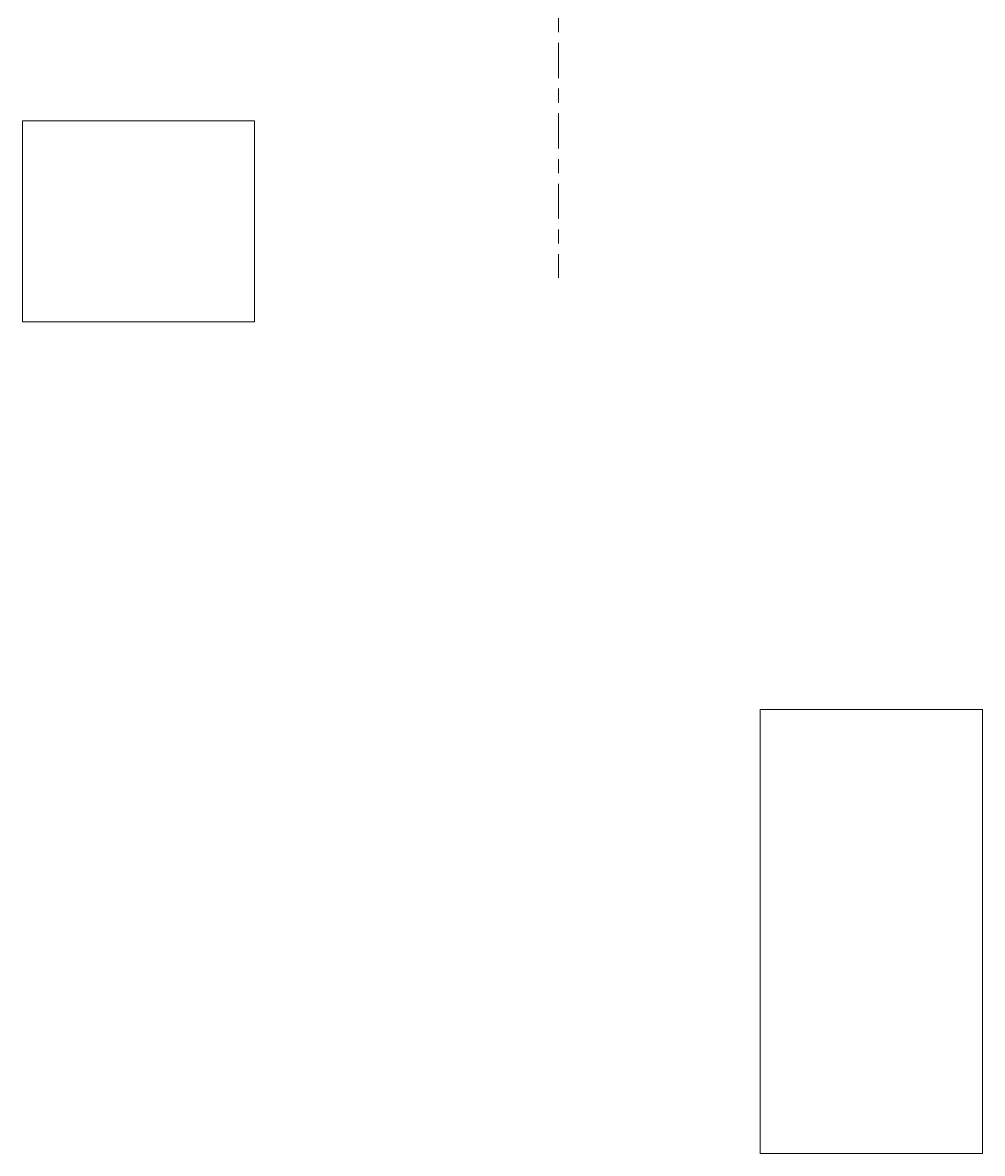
# Model space of a CAD drawing. Header units: millimetres. Extents: x -38221 to 49500, y -52000 to 43639.
# Tile 1 of 17: x -38221 to 5000, y -52000 to -1045. Entities that reach past the tile are written whole.
import ezdxf

# ---------------------------------------------------------------- set-up
doc = ezdxf.new("R2010")
doc.units = ezdxf.units.MM
doc.linetypes.add('Centro _1_', pattern=[3175, 635, -476.25, 1587.5, -476.25])
doc.layers.add('A-FLOR-LEVL-OTLN', color=51, linetype='Continuous', lineweight=9)
doc.layers.add('A-MASS-____-OTLN', color=70, linetype='Continuous', lineweight=9)

# ---------------------------------------------------------------- blocks, each defined once
blk = doc.blocks.new('Nível - M_Cabeça do nível - Círculo-24867-P6-R04-RUN003-CANONICAL-ISOMETRIC')
at = {"layer": 'A-FLOR-LEVL-OTLN'}
blk.add_circle((4, 0), 4, dxfattribs=at)
mesh = blk.add_polyface(dxfattribs=at)
corners = [(4, 0), (4, 4), (2.96, 3.86), (2, 3.46), (1.17, 2.83), (0.54, 2), (0.14, 1.04), (0, 0)]
mesh.append_faces([[corners[k] for k in face] for face in [(0, 6, 7)]], dxfattribs={"vtx0": -1})
mesh.append_faces([[corners[k] for k in face] for face in [(0, 2, 3, 4)]], dxfattribs={"vtx0": -1, "vtx3": -1})
mesh.append_faces([[corners[k] for k in face] for face in [(1, 2, 0)]], dxfattribs={"vtx1": -1})
mesh.append_faces([[corners[k] for k in face] for face in [(5, 6, 0, 4)]], dxfattribs={"vtx1": -1, "vtx2": -1})
mesh = blk.add_polyface(dxfattribs=at)
corners = [(4, -4), (5.04, -3.86), (6, -3.46), (6.83, -2.83), (7.46, -2), (7.86, -1.04), (8, 0), (4, 0)]
mesh.append_faces([[corners[k] for k in face] for face in [(7, 4, 5, 6)]], dxfattribs={"vtx0": -1})
mesh.append_faces([[corners[k] for k in face] for face in [(4, 7, 3)]], dxfattribs={"vtx0": -1, "vtx1": -1})
mesh.append_faces([[corners[k] for k in face] for face in [(0, 1, 7)]], dxfattribs={"vtx1": -1})
mesh.append_faces([[corners[k] for k in face] for face in [(2, 3, 7, 1)]], dxfattribs={"vtx1": -1, "vtx2": -1})

msp = doc.modelspace()

# ---------------------------------------------------------------- linework, layer by layer
at = {"layer": 'A-FLOR-LEVL-OTLN', "linetype": 'Centro _1_'}
for p, q in [((-14091, 11855), (-14091, -11741)), ((-14091, 11855, 4000), (-14091, -11741, 4000))]:
    msp.add_line(p, q, dxfattribs=at)

# ---------------------------------------------------------------- block references
at = {"layer": 'A-FLOR-LEVL-OTLN', "extrusion": (-1, 0, 0), "xscale": 99.99999999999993, "yscale": 99.99999999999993, "zscale": 99.99999999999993}
for p in [(11741, 0, 14091), (11741, 4000, 14091)]:
    msp.add_blockref('Nível - M_Cabeça do nível - Círculo-24867-P6-R04-RUN003-CANONICAL-ISOMETRIC', p, dxfattribs=at)

# ---------------------------------------------------------------- meshes
at = {"layer": 'A-MASS-____-OTLN', "transparency": 33554560}
mesh = msp.add_polyface(dxfattribs=at)
corners = [(-27779, -14524, 3200), (-27779, -5476, 3200), (-38221, -5476, 3200), (-38221, -14524, 3200)]
mesh.append_faces([[corners[k] for k in face] for face in [(1, 2, 3, 0)]])
mesh = msp.add_polyface(dxfattribs=at)
corners = [(-27779, -14524), (-38221, -14524), (-38221, -5476), (-27779, -5476)]
mesh.append_faces([[corners[k] for k in face] for face in [(2, 3, 0, 1)]])
mesh = msp.add_polyface(dxfattribs=at)
corners = [(-38221, -5476, 3200), (-27779, -5476, 3200), (-27779, -5476), (-38221, -5476)]
mesh.append_faces([[corners[k] for k in face] for face in [(0, 1, 2, 3)]])
mesh = msp.add_polyface(dxfattribs=at)
corners = [(-38221, -14524, 3200), (-38221, -5476, 3200), (-38221, -5476), (-38221, -14524)]
mesh.append_faces([[corners[k] for k in face] for face in [(0, 1, 2, 3)]])
mesh = msp.add_polyface(dxfattribs=at)
corners = [(-27779, -5476, 3200), (-27779, -14524, 3200), (-27779, -14524), (-27779, -5476)]
mesh.append_faces([[corners[k] for k in face] for face in [(0, 1, 2, 3)]])
mesh = msp.add_polyface(dxfattribs=at)
corners = [(-27779, -14524, 3200), (-38221, -14524, 3200), (-38221, -14524), (-27779, -14524)]
mesh.append_faces([[corners[k] for k in face] for face in [(0, 1, 2, 3)]])
mesh = msp.add_polyface(dxfattribs=at)
corners = [(-5000, -52000, 6400), (5000, -52000, 6400), (5000, -32000, 6400), (-5000, -32000, 6400)]
mesh.append_faces([[corners[k] for k in face] for face in [(3, 0, 1, 2)]])
mesh = msp.add_polyface(dxfattribs=at)
corners = [(-5000, -52000), (-5000, -32000), (5000, -32000), (5000, -52000)]
mesh.append_faces([[corners[k] for k in face] for face in [(2, 3, 0, 1)]])
mesh = msp.add_polyface(dxfattribs=at)
corners = [(-5000, -32000, 6400), (5000, -32000, 6400), (5000, -32000), (-5000, -32000)]
mesh.append_faces([[corners[k] for k in face] for face in [(0, 1, 2, 3)]])
mesh = msp.add_polyface(dxfattribs=at)
corners = [(-5000, -52000, 6400), (-5000, -32000, 6400), (-5000, -32000), (-5000, -52000)]
mesh.append_faces([[corners[k] for k in face] for face in [(3, 0, 1, 2)]])
mesh = msp.add_polyface(dxfattribs=at)
corners = [(5000, -32000, 6400), (5000, -52000, 6400), (5000, -52000), (5000, -32000)]
mesh.append_faces([[corners[k] for k in face] for face in [(3, 0, 1, 2)]])
mesh = msp.add_polyface(dxfattribs=at)
corners = [(5000, -52000, 6400), (-5000, -52000, 6400), (-5000, -52000), (5000, -52000)]
mesh.append_faces([[corners[k] for k in face] for face in [(0, 1, 2, 3)]])

doc.saveas('drawing.dxf')
